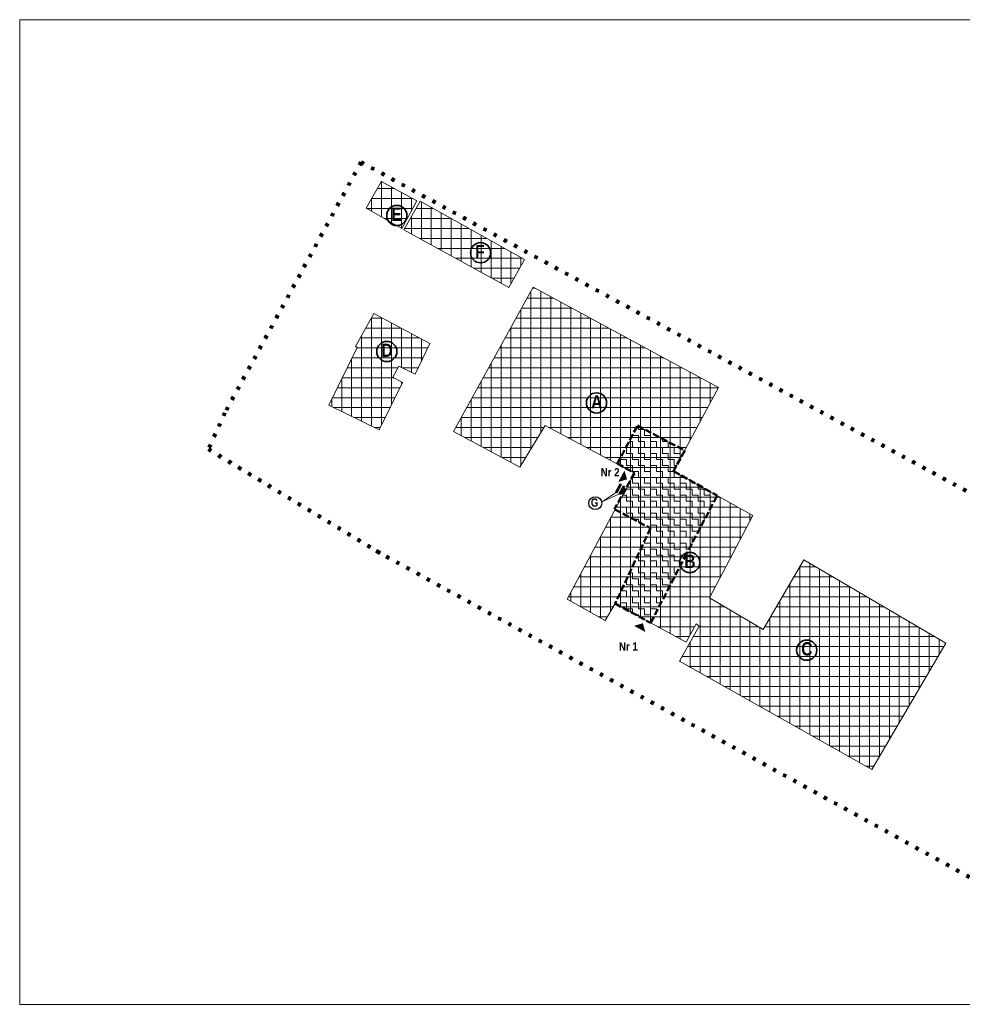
# Model space of a CAD drawing. Header units: centimetres. Extents: x -9501 to 15052, y -9017 to 5995.
# Tile 1 of 2: x -9501 to 4699, y -8840 to 5995. Entities that reach past the tile are written whole.
import ezdxf

# ---------------------------------------------------------------- set-up
doc = ezdxf.new("R2010")
doc.units = ezdxf.units.CM
doc.linetypes.add('VERDECKT2_S15', pattern=[175, 50, -125])
doc.linetypes.add('VERDECKT2_S2', pattern=[135, 100, -35])
doc.layers.add('Standard', color=7, linetype='Continuous', lineweight=25)
doc.styles.add('ARIAL', font='ARIAL.TTF')
picture_1 = doc.add_image_def('image1.bmp', size_in_pixel=(3307, 2338))
pattern_1 = [(90, (0, 0), (-150, 9e-15), []), (180, (0, 0), (-2e-14, -150), [])]

msp = doc.modelspace()

# ---------------------------------------------------------------- hatches: boundary and pattern name
at = {"layer": 'Standard', "linetype": 'ByBlock', "lineweight": 13}
h = msp.add_hatch(dxfattribs=at)
h.set_pattern_fill('KRESKOWANI_131', color=251, scale=50, angle=45, style=0, pattern_type=2)
h.set_pattern_definition(pattern_1)
h.paths.add_polyline_path([(-4280, 3155), (-3742, 2851), (-3516, 3266), (-4052, 3559)], flags=0)
h = msp.add_hatch(dxfattribs=at)
h.set_pattern_fill('KRESKOWANI_131', color=251, scale=50, angle=45, style=0, pattern_type=2)
h.set_pattern_definition(pattern_1)
h.paths.add_polyline_path([(-3715, 2830), (-2131, 1958), (-1896, 2384), (-3468, 3261)], flags=0)
h = msp.add_hatch(dxfattribs=at)
h.set_pattern_fill('KRESKOWANI_131', color=251, scale=50, angle=45, style=0, pattern_type=2)
h.set_pattern_definition(pattern_1)
h.paths.add_polyline_path([(-2964, -210), (-1965, -748), (-1584, -117), (-240, -837), (-1256, -2736), (-682, -3059), (-531, -2802), (538, -3383), (688, -3107), (736, -3140), (437, -3671), (3336, -5302), (4453, -3400), (2313, -2143), (1701, -3190), (891, -2716), (1542, -1476), (350, -806), (1026, 452), (-1765, 1964)], flags=0)
h = msp.add_hatch(dxfattribs=at)
h.set_pattern_fill('KRESKOWANI_131', color=251, scale=50, angle=45, style=0, pattern_type=2)
h.set_pattern_definition(pattern_1)
h.paths.add_polyline_path([(-4842, 187), (-4086, -185), (-3734, 529), (-3880, 610), (-3789, 774), (-3545, 655), (-3321, 1118), (-4167, 1568), (-4440, 1072), (-4419, 1057)], flags=0)
h = msp.add_hatch(dxfattribs=at)
h.set_pattern_fill('WZ_R', color=2, scale=90, style=0, pattern_type=2)
h.set_pattern_definition([(0, (180, 180), (90, 90), [90, -90]), (90, (180, 180), (-90, 90), [90, -90])])
h.paths.add_polyline_path([(-533, -1384), (2, -1666), (-531, -2802), (4, -3093), (514, -2110), (1006, -1175), (350, -806), (517, -496), (-195, -121), (-499, -698), (-240, -837)], flags=0)
at = {"layer": 'Standard', "linetype": 'VERDECKT2_S2', "lineweight": 13}
for points in [[(-483, -969), (-391, -797), (-351, -929)], [(-75, -3230), (-246, -3138), (-114, -3098)]]:
    msp.add_hatch(color=0, dxfattribs=at).paths.add_polyline_path(points, flags=16)
at = {"layer": 'Standard', "linetype": 'ByBlock', "lineweight": 13}
for points in [[(-526, -1117), (-499, -1131), (-436, -1013), (-462, -998)], [(-473, -1145), (-446, -1159), (-384, -1042), (-410, -1028)]]:
    msp.add_hatch(color=202, dxfattribs=at).paths.add_polyline_path(points)

# ---------------------------------------------------------------- linework, layer by layer
at = {"layer": 'Standard', "color": 7, "linetype": 'VERDECKT2_S15', "lineweight": 140}
for p, q in [((-4359, 3849), (-6410, 73)), ((-4359, 3849), (8990, -3403)), ((-6410, 73), (-6657, -477)), ((-6657, -477), (-4060, -2047)), ((6799, -8018), (-4206, -1967))]:
    msp.add_line(p, q, dxfattribs=at)
at = {"layer": 'Standard', "color": 7, "linetype": 'ByBlock', "lineweight": 13}
for p, q in [((-4280, 3155), (-4050, 3563)), ((-4060, 3563), (-3516, 3266)), ((-3516, 3266), (-3742, 2851)), ((-3742, 2851), (-4280, 3155)), ((-3468, 3261), (-3715, 2830)), ((-1896, 2384), (-3468, 3261)), ((-3715, 2830), (-2131, 1958)), ((-2131, 1958), (-1896, 2384)), ((-2964, -210), (-1765, 1964)), ((-1765, 1964), (1026, 452)), ((-4440, 1072), (-4167, 1568)), ((-4167, 1568), (-3321, 1118)), ((-4842, 187), (-4419, 1057)), ((-4419, 1057), (-4440, 1072)), ((-3321, 1118), (-3545, 655)), ((-3789, 774), (-3880, 610)), ((-3545, 655), (-3789, 774)), ((-3880, 610), (-3734, 529)), ((-3734, 529), (-4086, -185)), ((1026, 452), (350, -806)), ((-4086, -185), (-4842, 187)), ((-1584, -117), (-1965, -748)), ((-240, -837), (-1584, -117)), ((-1965, -748), (-2964, -210)), ((-1256, -2736), (-240, -837)), ((350, -806), (1542, -1476)), ((-526, -1117), (-462, -998)), ((-499, -1131), (-436, -1013)), ((-473, -1145), (-410, -1028)), ((-436, -1013), (-462, -998)), ((-384, -1042), (-410, -1028)), ((-499, -1131), (-526, -1117)), ((-446, -1159), (-473, -1145)), ((-446, -1159), (-384, -1042)), ((1542, -1476), (891, -2716)), ((1701, -3190), (2313, -2143)), ((2313, -2143), (4453, -3400)), ((-682, -3059), (-1256, -2736)), ((-531, -2802), (-682, -3059)), ((538, -3383), (-531, -2802)), ((891, -2716), (1701, -3190)), ((688, -3107), (538, -3383)), ((736, -3140), (688, -3107)), ((437, -3671), (736, -3140)), ((4453, -3400), (3336, -5302)), ((3336, -5302), (437, -3671))]:
    msp.add_line(p, q, dxfattribs=at)
at = {"layer": 'Standard', "color": 6, "linetype": 'VERDECKT2_S2', "lineweight": 50}
for p, q in [((-499, -698), (-195, -121)), ((-195, -121), (517, -496)), ((517, -496), (350, -806)), ((-496, -693), (-240, -837)), ((-240, -837), (-542, -1377)), ((350, -806), (1006, -1175)), ((514, -2110), (1006, -1175)), ((-533, -1384), (2, -1666)), ((2, -1666), (-531, -2802)), ((4, -3093), (514, -2110)), ((-531, -2802), (4, -3093))]:
    msp.add_line(p, q, dxfattribs=at)
at = {"layer": 'Standard', "color": 7, "linetype": 'ByBlock', "lineweight": 18}
for p, q in [((-734, -1275), (-512, -1124)), ((-729, -1271), (-466, -1149))]:
    msp.add_line(p, q, dxfattribs=at)
at = {"layer": 'Standard', "color": 6, "linetype": 'VERDECKT2_S2', "lineweight": 50}
msp.add_lwpolyline([(514, -2110), (514, -2110)], close=True, dxfattribs=at)
at = {"layer": 'Standard', "color": 7, "linetype": 'ByBlock', "lineweight": 35}
for centre in [(-3820, 3046), (-2558, 2484), (-3970, 996), (-811, 221), (593, -2183), (2355, -3504)]:
    msp.add_circle(centre, 152, dxfattribs=at)
at = {"layer": 'Standard', "color": 7, "linetype": 'ByBlock', "lineweight": 25}
msp.add_circle((-830, -1289), 97.8, dxfattribs=at)

# ---------------------------------------------------------------- texts
at = {"layer": 'Standard', "color": 7, "linetype": 'ByBlock', "lineweight": 13, "char_height": 200, "attachment_point": 7, "style": 'ARIAL'}
for s, insert, width in [('{\\fArial|i0|b1;\\H200.000000;\\W0.833333;\\C7;E}\\P', (-3902, 2964), 259.82), ('{\\fArial|i0|b1;\\H200.000000;\\W0.833333;\\C7;F}\\P', (-2639, 2401), 246.76), ('{\\fArial|i0|b1;\\H200.000000;\\W0.833333;\\C7;D}\\P', (-4052, 914), 272.01), ('{\\fArial|i0|b1;\\H200.000000;\\W0.833333;\\C7;A}\\P', (-892, 138), 260.06), ('{\\fArial|i0|b1;\\H200.000000;\\W0.833333;\\C7;B}\\P', (512, -2266), 281.66), ('{\\fArial|i0|b1;\\H200.000000;\\W0.833333;\\C7;C}\\P', (2273, -3586), 265.39)]:
    msp.add_mtext(s, dxfattribs=dict(at, insert=insert, width=width))
at = {"layer": 'Standard', "color": 7, "linetype": 'ByBlock', "lineweight": 25, "char_height": 125, "attachment_point": 7, "style": 'ARIAL'}
for s, insert, width in [('{\\fArial|i0|b1;\\H125.000000;\\W0.833333;\\C7;Nr 2}\\P', (-748, -886), 342.66), ('{\\fArial|i0|b1;\\H125.000000;\\W0.833333;\\C7;G}\\P', (-897, -1344), 173.85), ('{\\fArial|i0|b1;\\H125.000000;\\W0.833333;\\C7;Nr 1}\\P', (-473, -3511), 347.3)]:
    msp.add_mtext(s, dxfattribs=dict(at, insert=insert, width=width))

# ---------------------------------------------------------------- pictures from other files: only their frames are drawn
at = {"layer": 'Standard', "color": 7, "linetype": 'ByBlock', "lineweight": 13}
image = msp.add_image(picture_1, insert=(-9501, -8840), size_in_units=(20984, 14835), dxfattribs=dict(at, fade=50))

doc.saveas('drawing.dxf')
